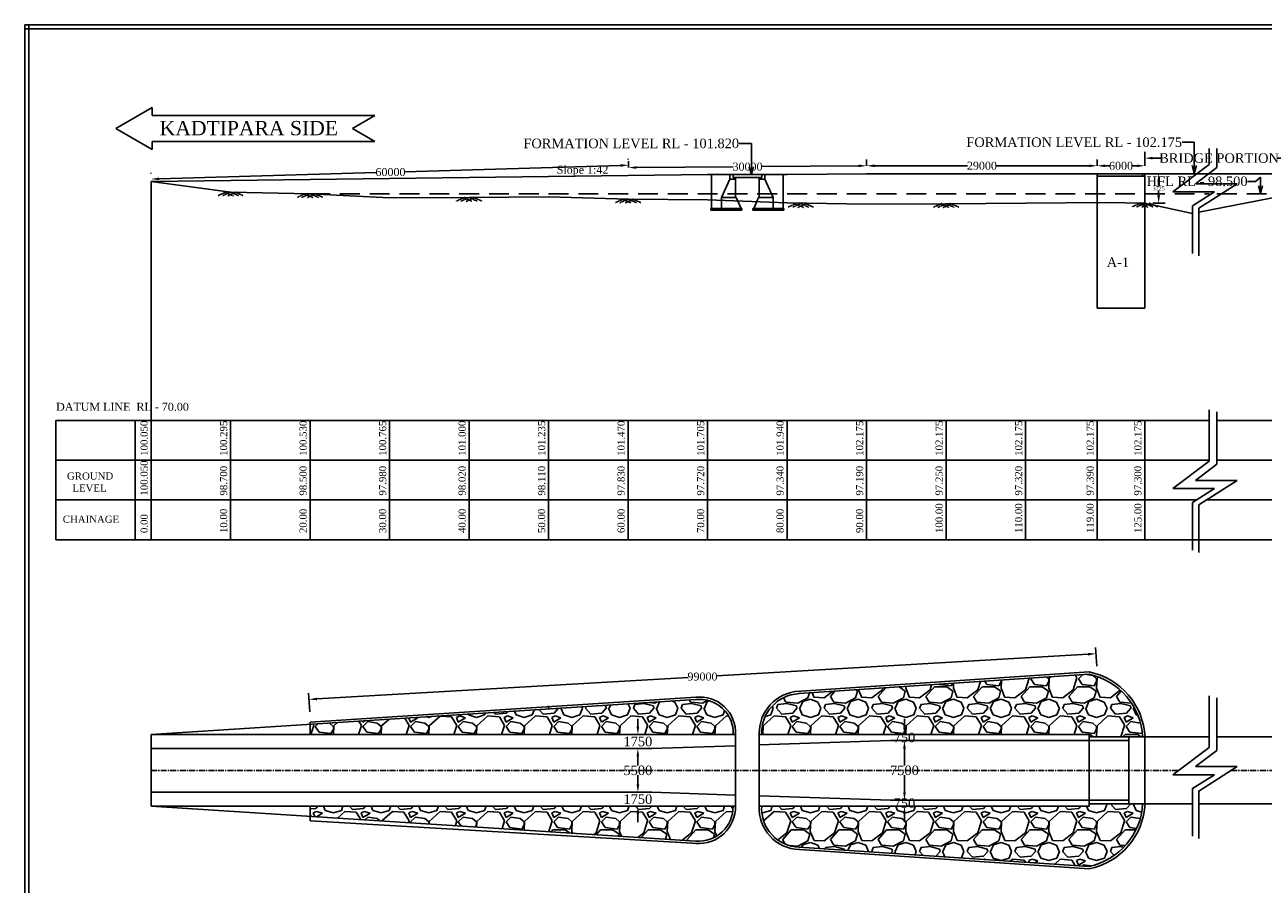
# Model space of a CAD drawing. Header units: millimetres. Extents: x -17200197 to 7831463, y -104267 to 1262738.
# Tile 2 of 4: x 7083225 to 7239008, y 919916 to 1027993. Entities that reach past the tile are written whole.
import ezdxf

# ---------------------------------------------------------------- set-up
doc = ezdxf.new("R2010")
doc.units = ezdxf.units.MM
doc.header["$MEASUREMENT"] = 0
doc.linetypes.add('CENTERX2', pattern=[4, 2.5, -0.5, 0.5, -0.5])
doc.linetypes.add('HIDDEN', pattern=[0.375, 0.25, -0.125])
doc.styles.get("Standard").update_dxf_attribs({"font": 'times.ttf'})
doc.styles.add('style1', font='txt.shx', dxfattribs={"height": 1})
doc.dimstyles.get("Standard").update_dxf_attribs({"dimtxt": 400, "dimasz": 215, "dimexe": 0.18, "dimexo": 0.0625, "dimgap": 0.09, "dimtad": 0, "dimtih": 1, "dimtoh": 1, "dimdec": 0, "dimzin": 4, "dimdsep": 46, "dimtxsty": 'Standard', "dimblk": 'OPEN90', "dimcen": 0, "dimadec": 0, "dimazin": 1, "dimtfac": 1, "dimtdec": 0, "dimtix": 1, "dimtofl": 0, "dimtmove": 0, "dimatfit": 3, "dimldrblk": 'OPEN30', "dimfxl": 0, "dimtolj": 1, "dimtzin": 0, "dimarcsym": 0})
pattern_1 = [(228.0127875, (4320, 6000), (-48000, -54000), [807.216, -79914.5283]), (184.9697407, (3780, 5400), (72000, 6000), [1385.208, -137135.5486]), (132.510447, (2400, 5280), (60000, -66000), [976.728, -96696.1956]), (267.273689, (60, 3780), (6000, 120000), [1261.428, -124881.3482]), (292.833654, (0, 2520), (-30000, 72000), [1236.93, -122456.239]), (357.273689, (480, 1380), (-120000, 6000), [1261.428, -124881.3482]), (37.6942405, (1740, 1320), (-78000, -60000), [1668.174, -165149.0913]), (72.2553284, (3060, 2340), (42000, 132000), [1574.928, -155917.929]), (121.4295656, (3540, 3840), (-48000, 78000), [1265.7, -125304.4387]), (175.236358, (2880, 4920), (66000, -6000), [1444.992, -70804.5755]), (222.3974378, (1440, 5040), (-72000, -66000), [1868.688, -185000.25]), (138.814075, (6000, 3720), (-42000, 36000), [637.806, -63143.069]), (171.4692344, (5520, 4140), (78000, -12000), [1213.422, -120129.0685]), (225, (4320, 4320), (-7e-13, -6000), [848.526, -7636.7554]), (203.19859, (3900, 5040), (30000, 12000), [456.948, -45237.6906]), (291.80141, (3480, 4860), (-6000, 18000), [646.218, -31664.771]), (30.963757, (3720, 4260), (18000, 12000), [1049.574, -33936.1374]), (161.56505, (4620, 4800), (12000, -6000), [758.946, -18214.72]), (16.3895403, (0, 4860), (60000, 18000), [1063.2, -105257.071]), (70.346176, (1020, 5160), (-24000, -66000), [891.966, -88304.4465]), (293.19859, (4620, 6000), (-12000, 30000), [913.89, -44780.7486]), (343.6104597, (4980, 5160), (-60000, 18000), [1063.2, -105257.071]), (339.443955, (0, 1140), (-30000, 12000), [1025.28, -50238.7425]), (294.7751406, (960, 780), (-30000, 66000), [859.068, -85047.8584]), (66.80141, (4680, 0), (12000, 30000), [913.89, -44780.7486]), (17.3540246, (5040, 840), (-78000, -24000), [1005.786, -99572.5417]), (69.443955, (1740, 0), (-12000, -30000), [512.64, -50751.3825]), (101.309932, (4320, 0), (-6000, 24000), [305.94, -30288.177]), (165.963757, (4260, 300), (18000, -6000), [1236.93, -23501.704]), (186.009006, (3060, 600), (60000, 6000), [1146.3, -113483.539]), (303.690068, (3720, 3720), (-6000, 12000), [865.332, -20767.9757]), (353.1572266, (4200, 3000), (102000, -12000), [1510.764, -149565.3757]), (60.945396, (5700, 2820), (-24000, -42000), [617.736, -61156.045]), (90, (6000, 3360), (-6000, 6000), [360, -5640]), (120.256437, (2940, 780), (24000, -42000), [833.544, -82521.12]), (48.0127875, (2520, 1500), (48000, 54000), [1614.432, -79107.3123]), (0, (3600, 2700), (6000, 6000), [1560, -4440]), (325.3048465, (5160, 2700), (60000, -42000), [948.684, -93919.646]), (254.054604, (5940, 2160), (-6000, -24000), [873.612, -42807.0473]), (207.6459754, (5700, 1320), (-114000, -60000), [1422.39, -140816.845]), (175.4260787, (4440, 660), (-78000, 6000), [1504.794, -148974.4404])]

# ---------------------------------------------------------------- blocks, each defined once
blk = doc.blocks.new('*D27')
at = {"color": 0, "linetype": 'Continuous', "lineweight": -2, "ltscale": 10000, "transparency": 16777216}
for p, q in [((7224121, 1010369), (7224121, 1012024)), ((7225121, 1011224), (7226118, 1011224)), ((7241778, 1011224), (7240780, 1011224)), ((7242778, 1010369), (7242778, 1012024))]:
    blk.add_line(p, q, dxfattribs=at)
at = {"color": 0, "linetype": 'Continuous', "ltscale": 10000, "transparency": 16777216}
for points in [[(7225121, 1011391), (7225121, 1011058), (7224121, 1011224)], [(7241778, 1011391), (7241778, 1011058), (7242778, 1011224)]]:
    blk.add_solid(points, dxfattribs=at)
at = {"layer": 'Defpoints', "color": 0, "linetype": 'Continuous', "ltscale": 10000, "transparency": 16777216}
for p in [(7224121, 1011224), (7224121, 1009369), (7242778, 1009369)]:
    blk.add_point(p, dxfattribs=at)
at = {"color": 0, "linetype": 'Continuous', "ltscale": 10000, "transparency": 16777216, "insert": (7233449, 1011224), "char_height": 500, "attachment_point": 5}
blk.add_mtext('\\A1;{\\H2.4x;BRIDGE PORTION}', dxfattribs=at)
blk = doc.blocks.new('*D56')
at = {"color": 0, "linetype": 'Continuous', "lineweight": -2, "ltscale": 10000, "transparency": 16777216}
for p, q in [((7193121, 937983), (7194678, 937983)), ((7193878, 936983), (7193878, 934845)), ((7193878, 931483), (7193878, 933620)), ((7193121, 930483), (7194678, 930483))]:
    blk.add_line(p, q, dxfattribs=at)
at = {"color": 0, "linetype": 'Continuous', "ltscale": 10000, "transparency": 16777216}
for points in [[(7193711, 936983), (7194044, 936983), (7193878, 937983)], [(7193711, 931483), (7194044, 931483), (7193878, 930483)]]:
    blk.add_solid(points, dxfattribs=at)
at = {"layer": 'Defpoints', "color": 0, "linetype": 'Continuous', "ltscale": 10000, "transparency": 16777216}
for p in [(7192121, 937983), (7192121, 930483), (7193878, 930483)]:
    blk.add_point(p, dxfattribs=at)
at = {"color": 0, "linetype": 'Continuous', "ltscale": 10000, "transparency": 16777216, "insert": (7193878, 934233), "char_height": 500, "attachment_point": 5}
blk.add_mtext('\\A1;{\\H2.4x;7500}', dxfattribs=at)
blk = doc.blocks.new('*D57')
at = {"color": 0, "linetype": 'Continuous', "lineweight": -2, "ltscale": 10000, "transparency": 16777216}
for p, q in [((7161121, 936983), (7159547, 936983)), ((7160347, 935983), (7160347, 934843)), ((7160347, 932483), (7160347, 933622)), ((7161121, 931483), (7159547, 931483))]:
    blk.add_line(p, q, dxfattribs=at)
at = {"color": 0, "linetype": 'Continuous', "ltscale": 10000, "transparency": 16777216}
for points in [[(7160181, 935983), (7160514, 935983), (7160347, 936983)], [(7160181, 932483), (7160514, 932483), (7160347, 931483)]]:
    blk.add_solid(points, dxfattribs=at)
at = {"layer": 'Defpoints', "color": 0, "linetype": 'Continuous', "ltscale": 10000, "transparency": 16777216}
for p in [(7162121, 936983), (7160347, 931483), (7162121, 931483)]:
    blk.add_point(p, dxfattribs=at)
at = {"color": 0, "linetype": 'Continuous', "ltscale": 10000, "transparency": 16777216, "insert": (7160347, 934233), "char_height": 500, "attachment_point": 5}
blk.add_mtext('\\A1;{\\H2.4x;5500}', dxfattribs=at)
blk = doc.blocks.new('*D48')
at = {"color": 0, "linetype": 'Continuous', "lineweight": -2, "ltscale": 10000, "transparency": 16777216}
for p, q in [((7160347, 939733), (7160347, 940733)), ((7158176, 938733), (7161147, 938733)), ((7158176, 936983), (7161147, 936983)), ((7160347, 935983), (7160347, 934983))]:
    blk.add_line(p, q, dxfattribs=at)
at = {"color": 0, "linetype": 'Continuous', "ltscale": 10000, "transparency": 16777216}
for points in [[(7160181, 939733), (7160514, 939733), (7160347, 938733)], [(7160181, 935983), (7160514, 935983), (7160347, 936983)]]:
    blk.add_solid(points, dxfattribs=at)
at = {"layer": 'Defpoints', "color": 0, "linetype": 'Continuous', "ltscale": 10000, "transparency": 16777216}
for p in [(7157176, 938733), (7157176, 936983), (7160347, 936983)]:
    blk.add_point(p, dxfattribs=at)
at = {"color": 0, "linetype": 'Continuous', "ltscale": 10000, "transparency": 16777216, "insert": (7160347, 937858), "char_height": 500, "attachment_point": 5}
blk.add_mtext('\\A1;{\\H2.4x;1750}', dxfattribs=at)
blk = doc.blocks.new('*D49')
at = {"color": 0, "linetype": 'Continuous', "lineweight": -2, "ltscale": 10000, "transparency": 16777216}
for p, q in [((7160347, 932483), (7160347, 933483)), ((7158176, 931483), (7161147, 931483)), ((7158176, 929733), (7161147, 929733)), ((7160347, 928733), (7160347, 927733))]:
    blk.add_line(p, q, dxfattribs=at)
at = {"color": 0, "linetype": 'Continuous', "ltscale": 10000, "transparency": 16777216}
for points in [[(7160181, 932483), (7160514, 932483), (7160347, 931483)], [(7160181, 928733), (7160514, 928733), (7160347, 929733)]]:
    blk.add_solid(points, dxfattribs=at)
at = {"layer": 'Defpoints', "color": 0, "linetype": 'Continuous', "ltscale": 10000, "transparency": 16777216}
for p in [(7157176, 931483), (7157176, 929733), (7160347, 929733)]:
    blk.add_point(p, dxfattribs=at)
at = {"color": 0, "linetype": 'Continuous', "ltscale": 10000, "transparency": 16777216, "insert": (7160347, 930608), "char_height": 500, "attachment_point": 5}
blk.add_mtext('\\A1;{\\H2.4x;1750}', dxfattribs=at)
blk = doc.blocks.new('*D51')
at = {"color": 0, "linetype": 'Continuous', "lineweight": -2, "ltscale": 10000, "transparency": 16777216}
for p, q in [((7193878, 939733), (7193878, 940733)), ((7193369, 938733), (7194678, 938733)), ((7193369, 937983), (7194678, 937983)), ((7193878, 936983), (7193878, 935983))]:
    blk.add_line(p, q, dxfattribs=at)
at = {"color": 0, "linetype": 'Continuous', "ltscale": 10000, "transparency": 16777216}
for points in [[(7193711, 939733), (7194044, 939733), (7193878, 938733)], [(7193711, 936983), (7194044, 936983), (7193878, 937983)]]:
    blk.add_solid(points, dxfattribs=at)
at = {"layer": 'Defpoints', "color": 0, "linetype": 'Continuous', "ltscale": 10000, "transparency": 16777216}
for p in [(7192369, 938733), (7192369, 937983), (7193878, 937983)]:
    blk.add_point(p, dxfattribs=at)
at = {"color": 0, "linetype": 'Continuous', "ltscale": 10000, "transparency": 16777216, "insert": (7193878, 938358), "char_height": 500, "attachment_point": 5}
blk.add_mtext('\\A1;{\\H2.4x;750}', dxfattribs=at)
blk = doc.blocks.new('*D52')
at = {"color": 0, "linetype": 'Continuous', "lineweight": -2, "ltscale": 10000, "transparency": 16777216}
for p, q in [((7193878, 931483), (7193878, 932483)), ((7193369, 930483), (7194678, 930483)), ((7193369, 929733), (7194678, 929733)), ((7193878, 928733), (7193878, 927733))]:
    blk.add_line(p, q, dxfattribs=at)
at = {"color": 0, "linetype": 'Continuous', "ltscale": 10000, "transparency": 16777216}
for points in [[(7193711, 931483), (7194044, 931483), (7193878, 930483)], [(7193711, 928733), (7194044, 928733), (7193878, 929733)]]:
    blk.add_solid(points, dxfattribs=at)
at = {"layer": 'Defpoints', "color": 0, "linetype": 'Continuous', "ltscale": 10000, "transparency": 16777216}
for p in [(7192369, 930483), (7192369, 929733), (7193878, 929733)]:
    blk.add_point(p, dxfattribs=at)
at = {"color": 0, "linetype": 'Continuous', "ltscale": 10000, "transparency": 16777216, "insert": (7193878, 930108), "char_height": 500, "attachment_point": 5}
blk.add_mtext('\\A1;{\\H2.4x;750}', dxfattribs=at)
blk = doc.blocks.new('*D58')
at = {"color": 0, "linetype": 'Continuous', "lineweight": -2, "ltscale": 10000, "transparency": 16777216}
for p, q in [((7218121, 1010267), (7218121, 1011060)), ((7224121, 1010267), (7224121, 1011060)), ((7219121, 1010260), (7219702, 1010260)), ((7223121, 1010260), (7222539, 1010260))]:
    blk.add_line(p, q, dxfattribs=at)
at = {"color": 0, "linetype": 'Continuous', "ltscale": 10000, "transparency": 16777216}
for points in [[(7219121, 1010427), (7219121, 1010093), (7218121, 1010260)], [(7223121, 1010427), (7223121, 1010093), (7224121, 1010260)]]:
    blk.add_solid(points, dxfattribs=at)
at = {"layer": 'Defpoints', "color": 0, "linetype": 'Continuous', "ltscale": 10000, "transparency": 16777216}
for p in [(7224121, 1010260), (7218121, 1009267), (7224121, 1009267)]:
    blk.add_point(p, dxfattribs=at)
at = {"color": 0, "linetype": 'Continuous', "ltscale": 10000, "transparency": 16777216, "insert": (7221121, 1010260), "char_height": 500, "attachment_point": 5}
blk.add_mtext('\\A1;{\\H2x;6000}', dxfattribs=at)
blk = doc.blocks.new('*D60')
at = {"color": 0, "linetype": 'Continuous', "lineweight": -2, "ltscale": 10000, "transparency": 16777216}
for p, q in [((7189121, 1010267), (7189121, 1011060)), ((7218121, 1010267), (7218121, 1011060)), ((7190121, 1010260), (7201817, 1010260)), ((7217121, 1010260), (7205424, 1010260))]:
    blk.add_line(p, q, dxfattribs=at)
at = {"color": 0, "linetype": 'Continuous', "ltscale": 10000, "transparency": 16777216}
for points in [[(7190121, 1010427), (7190121, 1010093), (7189121, 1010260)], [(7217121, 1010427), (7217121, 1010093), (7218121, 1010260)]]:
    blk.add_solid(points, dxfattribs=at)
at = {"layer": 'Defpoints', "color": 0, "linetype": 'Continuous', "ltscale": 10000, "transparency": 16777216}
for p in [(7218121, 1010260), (7189121, 1009267), (7218121, 1009267)]:
    blk.add_point(p, dxfattribs=at)
at = {"color": 0, "linetype": 'Continuous', "ltscale": 10000, "transparency": 16777216, "insert": (7203621, 1010260), "char_height": 500, "attachment_point": 5}
blk.add_mtext('\\A1;{\\H2x;29000}', dxfattribs=at)
blk = doc.blocks.new('*D63')
at = {"color": 0, "linetype": 'Continuous', "lineweight": -2, "ltscale": 10000, "transparency": 16777216}
for p, q in [((7216974, 948840), (7170263, 946130)), ((7218063, 947345), (7217926, 949697)), ((7119971, 943213), (7166682, 945923)), ((7119063, 941601), (7118926, 943953))]:
    blk.add_line(p, q, dxfattribs=at)
at = {"color": 0, "linetype": 'Continuous', "ltscale": 10000, "transparency": 16777216}
for points in [[(7216965, 949007), (7216984, 948674), (7217973, 948898)], [(7119961, 943379), (7119980, 943046), (7118973, 943155)]]:
    blk.add_solid(points, dxfattribs=at)
at = {"layer": 'Defpoints', "color": 0, "linetype": 'Continuous', "ltscale": 10000, "transparency": 16777216}
for p in [(7218121, 946347), (7118973, 943155), (7119121, 940603)]:
    blk.add_point(p, dxfattribs=at)
at = {"color": 0, "linetype": 'Continuous', "ltscale": 10000, "transparency": 16777216, "insert": (7168473, 946027), "char_height": 500, "attachment_point": 5}
blk.add_mtext('\\A1;{\\H2x;99000}', dxfattribs=at)
blk = doc.blocks.new('*D66')
at = {"color": 0, "linetype": 'Continuous', "lineweight": -2, "ltscale": 10000, "transparency": 16777216}
for p, q in [((7189113, 1010267), (7189107, 1011060)), ((7159169, 1010038), (7159163, 1010831)), ((7160169, 1010039), (7172351, 1010132)), ((7188113, 1010252), (7175931, 1010159))]:
    blk.add_line(p, q, dxfattribs=at)
at = {"color": 0, "linetype": 'Continuous', "ltscale": 10000, "transparency": 16777216}
for points in [[(7160168, 1010206), (7160170, 1009872), (7159169, 1010031)], [(7188112, 1010419), (7188114, 1010086), (7189113, 1010260)]]:
    blk.add_solid(points, dxfattribs=at)
at = {"layer": 'Defpoints', "color": 0, "linetype": 'Continuous', "ltscale": 10000, "transparency": 16777216}
for p in [(7189113, 1010260), (7159177, 1009038), (7189121, 1009267)]:
    blk.add_point(p, dxfattribs=at)
at = {"color": 0, "linetype": 'Continuous', "ltscale": 10000, "transparency": 16777216, "insert": (7174141, 1010146), "char_height": 500, "attachment_point": 5}
blk.add_mtext('\\A1;{\\H2x;30000}', dxfattribs=at)
blk = doc.blocks.new('*D67')
at = {"color": 0, "linetype": 'Continuous', "lineweight": -2, "ltscale": 10000, "transparency": 16777216}
for p, q in [((7159140, 1011031), (7159137, 1011132)), ((7158161, 1010303), (7131012, 1009517)), ((7099092, 1009292), (7099089, 1009392)), ((7100111, 1008622), (7127436, 1009413))]:
    blk.add_line(p, q, dxfattribs=at)
at = {"color": 0, "linetype": 'Continuous', "ltscale": 10000, "transparency": 16777216}
for points in [[(7158156, 1010470), (7158166, 1010137), (7159160, 1010332)], [(7100107, 1008788), (7100116, 1008455), (7099112, 1008593)]]:
    blk.add_solid(points, dxfattribs=at)
at = {"layer": 'Defpoints', "color": 0, "linetype": 'Continuous', "ltscale": 10000, "transparency": 16777216}
for p in [(7159169, 1010031), (7099112, 1008593), (7099121, 1008292)]:
    blk.add_point(p, dxfattribs=at)
at = {"color": 0, "linetype": 'Continuous', "ltscale": 10000, "transparency": 16777216, "insert": (7129224, 1009465), "char_height": 500, "attachment_point": 5}
blk.add_mtext('\\A1;{\\H2x;60000}', dxfattribs=at)
blk = doc.blocks.new('*D68')
at = {"color": 0, "linetype": 'Continuous', "lineweight": -2, "ltscale": 10000, "transparency": 16777216}
for p, q in [((7225121, 1009267), (7226652, 1009267)), ((7225852, 1008267), (7225852, 1007660)), ((7225852, 1006542), (7225852, 1007149)), ((7225121, 1005542), (7226652, 1005542))]:
    blk.add_line(p, q, dxfattribs=at)
at = {"color": 0, "linetype": 'Continuous', "ltscale": 10000, "transparency": 16777216}
for points in [[(7225686, 1008267), (7226019, 1008267), (7225852, 1009267)], [(7225686, 1006542), (7226019, 1006542), (7225852, 1005542)]]:
    blk.add_solid(points, dxfattribs=at)
at = {"layer": 'Defpoints', "color": 0, "linetype": 'Continuous', "ltscale": 10000, "transparency": 16777216}
for p in [(7224121, 1009267), (7224121, 1005542), (7225852, 1005542)]:
    blk.add_point(p, dxfattribs=at)
at = {"color": 0, "linetype": 'Continuous', "ltscale": 10000, "transparency": 16777216, "insert": (7225852, 1007404), "char_height": 500, "attachment_point": 5}
blk.add_mtext('\\A1;3725', dxfattribs=at)

msp = doc.modelspace()

# ---------------------------------------------------------------- hatches: boundary and pattern name
at = {"linetype": 'Continuous', "ltscale": 10000}
h = msp.add_hatch(dxfattribs=at)
h.set_pattern_fill('GRAVEL', scale=6000)
h.set_pattern_definition(pattern_1)
h.paths.add_polyline_path([(7217095.1, 946311.5), (7180634.4, 943882.7, 0.41310154), (7175920.8, 938732.6), (7217120.6, 938732.6), (7217120.6, 938432.6), (7223839.9, 938432.6, 0.34127988)])
h.paths.add_polyline_path([(7192422.4, 937261.4), (7195330.2, 937261.4), (7195330.2, 939473.6), (7192422.4, 939473.6)], flags=9)
h = msp.add_hatch(dxfattribs=at)
h.set_pattern_fill('GRAVEL', scale=6000)
h.set_pattern_definition(pattern_1)
h.paths.add_polyline_path([(7172320, 938732.6, 0.46803465), (7167656.5, 943125.6), (7119120.6, 940014.6), (7119120.6, 939714.6), (7119120.6, 938732.6)])
h = msp.add_hatch(dxfattribs=at)
h.set_pattern_fill('GRAVEL', scale=6000)
h.set_pattern_definition(pattern_1)
h.paths.add_polyline_path([(7223839.9, 930032.6), (7217120.6, 930032.6), (7217120.6, 929732.6), (7175921.1, 929732.6, 0.42425067), (7180628.9, 924582.7), (7217095.1, 922153.6, 0.34127988)])
h.paths.add_polyline_path([(7192422.4, 929011.4), (7195330.2, 929011.4), (7195330.2, 931223.6), (7192422.4, 931223.6)], flags=9)
h = msp.add_hatch(dxfattribs=at)
h.set_pattern_fill('GRAVEL', scale=6000)
h.set_pattern_definition(pattern_1)
h.paths.add_polyline_path([(7172320.5, 929732.6), (7119120.6, 929732.6), (7119120.6, 928450.7), (7167646.2, 925340.6, 0.44649798)])

# ---------------------------------------------------------------- linework, layer by layer
for p, q in [((7083224.9, 1027992.6), (7083224.9, 834305.6)), ((7083224.9, 1027992.6), (7401452.3, 1027992.6)), ((7083224.9, 1027492.6), (7401452.3, 1027492.6)), ((7083724.9, 1027992.6), (7083724.9, 834305.6)), ((7099120.6, 978242), (7099120.6, 1008292)), ((7189120.6, 1009267), (7277777.6, 1009267)), ((7218120.6, 1008967), (7224120.6, 1008967)), ((7177360.6, 1004890.1), (7177460.6, 1004890.1)), ((7218120.6, 978242), (7218120.6, 963214)), ((7119120.6, 940314.6), (7167620.6, 943423.5)), ((7149120.6, 942343.6), (7149120.6, 942071.6)), ((7119120.6, 940014.6), (7119120.6, 940314.6)), ((7119120.6, 940014.6), (7119120.6, 940314.6)), ((7119120.6, 940014.6), (7119120.6, 940314.6)), ((7119120.6, 940014.6), (7119120.6, 938732.6)), ((7119120.6, 940014.6), (7119120.6, 939714.6)), ((7099120.6, 938732.6), (7099120.6, 929732.6)), ((7172620.6, 939234.9), (7172620.6, 929531.4)), ((7175620.6, 939151.2), (7175620.6, 929132.4)), ((7119120.6, 929732.6), (7119120.6, 928450.7)), ((7119120.6, 928450.7), (7119120.6, 928750.7)), ((7119120.6, 928450.7), (7119120.6, 927872.9))]:
    msp.add_line(p, q, dxfattribs=at)
at = {"color": 0, "linetype": 'Continuous', "ltscale": 10000}
for p, q in [((7099267.2, 1017587.5), (7094688.7, 1014944.1)), ((7099267.2, 1017587.5), (7099267.2, 1016564.1)), ((7099267.2, 1016564.1), (7127252.6, 1016564.1)), ((7127252.6, 1016564.1), (7124446.7, 1014944.1)), ((7094688.7, 1014944.1), (7099267.2, 1012300.7)), ((7124446.7, 1014944.1), (7127252.6, 1013324.1)), ((7099267.2, 1013324.1), (7127252.6, 1013324.1)), ((7099267.2, 1013324.1), (7099267.2, 1012300.7)), ((7169620.6, 1004890.1), (7169620.6, 1009161.8)), ((7171920.6, 1008584.6), (7170880.6, 1006286.9)), ((7171920.6, 1008584.6), (7171920.6, 1009158.8)), ((7171920.6, 1009158.8), (7176320.6, 1009158.8)), ((7172320.6, 1008784.6), (7172320.6, 1009158.8)), ((7172620.6, 1006290.1), (7172620.6, 1008784.6)), ((7175620.6, 1006290.1), (7175620.6, 1008784.6)), ((7175920.6, 1008784.6), (7175920.6, 1009158.8)), ((7176320.6, 1008584.6), (7176320.6, 1009158.8)), ((7176320.6, 1008584.6), (7177360.6, 1006290.1)), ((7178620.6, 1004890.1), (7178620.6, 1009158.8)), ((7218120.6, 992351.8), (7218120.6, 1009267)), ((7223820.6, 1008967), (7223820.6, 1009267)), ((7224120.6, 992351.8), (7224120.6, 1009267)), ((7169520.6, 1004690.1), (7169520.6, 1004890.1)), ((7170780.6, 1004890.1), (7169520.6, 1004890.1)), ((7170780.6, 1004690.1), (7170780.6, 1004890.1)), ((7173420.6, 1004890.1), (7170780.6, 1004890.1)), ((7170880.6, 1004890.1), (7170880.6, 1006290.1)), ((7172720.6, 1006290.1), (7170880.6, 1006290.1)), ((7172720.6, 1006290.1), (7173320.6, 1004890.1)), ((7173420.6, 1004690.1), (7173420.6, 1004890.1)), ((7174820.6, 1004690.1), (7174820.6, 1004890.1)), ((7178720.6, 1004890.1), (7174820.6, 1004890.1)), ((7175520.6, 1006290.1), (7174920.6, 1004890.1)), ((7177360.6, 1006290.1), (7175520.6, 1006290.1)), ((7177360.6, 1004890.1), (7177360.6, 1006290.1)), ((7177460.6, 1004690.1), (7177460.6, 1004890.1)), ((7178720.6, 1004690.1), (7178720.6, 1004890.1)), ((7170780.6, 1004690.1), (7169520.6, 1004690.1)), ((7173420.6, 1004690.1), (7170780.6, 1004690.1)), ((7178720.6, 1004690.1), (7174820.6, 1004690.1)), ((7218120.6, 992351.8), (7224120.6, 992351.8)), ((7180218.7, 944148.3), (7217120.6, 946612.6)), ((7180634.4, 943882.7), (7217095.1, 946311.5)), ((7099120.6, 938732.6), (7167656.5, 943125.6)), ((7099120.6, 938732.6), (7172620.6, 938732.6)), ((7175620.6, 938732.6), (7217120.6, 938732.6)), ((7175620.6, 937432.6), (7192120.6, 937982.6)), ((7192120.6, 937982.6), (7222120.6, 937982.6)), ((7217120.6, 938732.6), (7217120.6, 929732.6)), ((7217120.6, 938432.6), (7232200, 938432.6)), ((7222120.6, 938432.6), (7222120.6, 930032.6)), ((7224120.6, 938432.6), (7224120.6, 930032.6)), ((7233176.3, 938432.6), (7249777.6, 938432.6)), ((7162120.6, 936982.6), (7099120.6, 936982.6)), ((7162120.6, 936982.6), (7172620.6, 937332.6)), ((7162120.6, 931482.6), (7099120.6, 931482.6)), ((7162120.6, 931482.6), (7172620.6, 931132.6)), ((7175620.6, 931032.6), (7192120.6, 930482.6)), ((7192120.6, 930482.6), (7222120.6, 930482.6)), ((7217120.6, 930032.6), (7230123.6, 930032.6)), ((7230889.1, 930032.6), (7249777.6, 930032.6)), ((7099120.6, 929732.6), (7172620.6, 929732.6)), ((7099120.6, 929732.6), (7167646.2, 925340.6)), ((7175620.6, 929732.6), (7217120.6, 929732.6)), ((7119120.6, 927872.9), (7167871.6, 925027)), ((7180083.4, 924325.9), (7217120.6, 921852.6)), ((7180628.9, 924582.7), (7217095.1, 922153.6))]:
    msp.add_line(p, q, dxfattribs=at)
at = {"color": 0, "linetype": 'Continuous'}
for p, q in [((7232200, 1012450.9), (7232200, 1010418.6)), ((7233176.3, 1012450.9), (7233176.3, 1010028.4)), ((7232200, 1010418.6), (7227623.5, 1006978.7)), ((7233176.3, 1010028.4), (7230482.9, 1008004)), ((7230482.9, 1008004), (7235721.3, 1008004)), ((7235721.3, 1008004), (7230889.1, 1004926.1)), ((7227623.5, 1006978.7), (7232861.9, 1006978.7)), ((7232861.9, 1006978.7), (7230123.6, 1005234.6)), ((7230123.6, 1005234.6), (7230123.6, 999248.9)), ((7230889.1, 1004941.9), (7230889.1, 998956.2)), ((7232200, 979581.4), (7232200, 973109.5)), ((7233176.3, 979322.1), (7233176.3, 972719.4)), ((7232200, 973109.5), (7227623.5, 969669.7)), ((7233176.3, 972719.4), (7230482.9, 970694.9)), ((7230482.9, 970694.9), (7235721.3, 970694.9)), ((7235721.3, 970694.9), (7230889.1, 967617)), ((7227623.5, 969669.7), (7232861.9, 969669.7)), ((7232861.9, 969669.7), (7230123.6, 967925.5)), ((7230123.6, 967925.5), (7230123.6, 961939.9)), ((7230889.1, 967632.8), (7230889.1, 961647.2)), ((7232200, 943594.2), (7232200, 937122.3)), ((7233176.3, 943334.9), (7233176.3, 936732.1)), ((7232200, 937122.3), (7227623.5, 933682.4)), ((7233176.3, 936732.1), (7230482.9, 934707.7)), ((7230482.9, 934707.7), (7235721.3, 934707.7)), ((7235721.3, 934707.7), (7230889.1, 931629.8)), ((7227623.5, 933682.4), (7232861.9, 933682.4)), ((7232861.9, 933682.4), (7230123.6, 931938.3)), ((7230123.6, 931938.3), (7230123.6, 925952.6)), ((7230889.1, 931645.6), (7230889.1, 925659.9))]:
    msp.add_line(p, q, dxfattribs=at)
at = {"color": 0}
for p, q in [((7171920.6, 1008584.6), (7172620.6, 1008584.6)), ((7172320.6, 1008784.6), (7175920.6, 1008784.6)), ((7175620.6, 1008584.6), (7176320.6, 1008584.6)), ((7087120.6, 978242), (7232200, 978242)), ((7087120.6, 963214), (7087120.6, 978242)), ((7097120.6, 963214), (7097120.6, 978242)), ((7099120.6, 963214), (7099120.6, 978242)), ((7109120.6, 963214), (7109120.6, 978242)), ((7119120.6, 963214), (7119120.6, 978242)), ((7129120.6, 963214), (7129120.6, 978242)), ((7139120.6, 963214), (7139120.6, 978242)), ((7149120.6, 963214), (7149120.6, 978242)), ((7159120.6, 963214), (7159120.6, 978242)), ((7169120.6, 963214), (7169120.6, 978242)), ((7179120.6, 963214), (7179120.6, 978242)), ((7189120.6, 963214), (7189120.6, 978242)), ((7199120.6, 963214), (7199120.6, 978242)), ((7209120.6, 963214), (7209120.6, 978242)), ((7224120.6, 963214), (7224120.6, 978242)), ((7233176.3, 978242), (7397777.6, 978242)), ((7087120.6, 973242), (7200885.3, 973242)), ((7087120.6, 973242), (7232200, 973242)), ((7233176.3, 973242), (7347777.6, 973242)), ((7233176.3, 973242), (7397777.6, 973242)), ((7087120.6, 968242), (7230620.4, 968242)), ((7231870.3, 968242), (7397777.6, 968242)), ((7087120.6, 963214), (7397777.6, 963214))]:
    msp.add_line(p, q, dxfattribs=at)
at = {"color": 0, "linetype": 'HIDDEN'}
for p, q in [((7108564.4, 1006960.9), (7107538, 1006507.7)), ((7109120.6, 1006942), (7108094.2, 1006488.8)), ((7108452.3, 1006919.2), (7109478.6, 1006466.1)), ((7109788.8, 1006919.2), (7108762.5, 1006466.1)), ((7109120.6, 1006942), (7110146.9, 1006488.8)), ((7109676.7, 1006960.9), (7110703.1, 1006507.7)), ((7118564.4, 1006760.9), (7117538, 1006307.7)), ((7119120.6, 1006742), (7118094.2, 1006288.8)), ((7118452.3, 1006719.2), (7119478.6, 1006266.1)), ((7119788.8, 1006719.2), (7118762.5, 1006266.1)), ((7119120.6, 1006742), (7120146.9, 1006288.8)), ((7119676.7, 1006760.9), (7120703.1, 1006307.7)), ((7138564.4, 1006280.9), (7137538, 1005827.7)), ((7139120.6, 1006262), (7138094.2, 1005808.8)), ((7138452.3, 1006239.2), (7139478.6, 1005786.1)), ((7139788.8, 1006239.2), (7138762.5, 1005786.1)), ((7139120.6, 1006262), (7140146.9, 1005808.8)), ((7139676.7, 1006280.9), (7140703.1, 1005827.7)), ((7158564.4, 1006090.9), (7157538, 1005637.7)), ((7159120.6, 1006072), (7158094.2, 1005618.8)), ((7158452.3, 1006049.2), (7159478.6, 1005596.1)), ((7159788.8, 1006049.2), (7158762.5, 1005596.1)), ((7159120.6, 1006072), (7160146.9, 1005618.8)), ((7159676.7, 1006090.9), (7160703.1, 1005637.7)), ((7180266.7, 1005519.9), (7179240.3, 1005066.8)), ((7180822.9, 1005501), (7179796.5, 1005047.9)), ((7180154.6, 1005478.3), (7181181, 1005025.1)), ((7181491.1, 1005478.3), (7180464.8, 1005025.1)), ((7180822.9, 1005501), (7181849.2, 1005047.9)), ((7181379.1, 1005519.9), (7182405.4, 1005066.8)), ((7198564.4, 1005510.9), (7197538, 1005057.7)), ((7199120.6, 1005492), (7198094.2, 1005038.8)), ((7198452.3, 1005469.2), (7199478.6, 1005016.1)), ((7199788.8, 1005469.2), (7198762.5, 1005016.1)), ((7199120.6, 1005492), (7200146.9, 1005038.8)), ((7199676.7, 1005510.9), (7200703.1, 1005057.7)), ((7223564.4, 1005560.9), (7222538, 1005107.7)), ((7224120.6, 1005542), (7223094.2, 1005088.8)), ((7223452.3, 1005519.2), (7224478.6, 1005066.1)), ((7224788.8, 1005519.2), (7223762.5, 1005066.1)), ((7224120.6, 1005542), (7225146.9, 1005088.8)), ((7224676.7, 1005560.9), (7225703.1, 1005107.7))]:
    msp.add_line(p, q, dxfattribs=at)
at = {"linetype": 'HIDDEN', "ltscale": 10000}
for p, q in [((7119120.6, 1006742), (7232200, 1006742)), ((7233176.3, 1006742), (7242777.6, 1006742))]:
    msp.add_line(p, q, dxfattribs=at)
at = {"color": 0, "linetype": 'CENTERX2', "ltscale": 300}
for p, q in [((7099120.6, 934232.6), (7228355.4, 934232.6)), ((7234975.4, 934232.6), (7397777.6, 934232.6))]:
    msp.add_line(p, q, dxfattribs=at)
at = {"linetype": 'Continuous', "ltscale": 10000}
for points in [[(7189120.6, 1009267), (7179120.6, 1009158.6), (7169120.6, 1009162), (7099120.6, 1008292)], [(7099120.6, 1008292), (7109120.6, 1006942), (7119120.6, 1006742), (7129120.6, 1006222), (7139120.6, 1006262), (7149120.6, 1006352), (7159120.6, 1006072), (7169120.6, 1005962), (7179120.6, 1005582), (7189120.6, 1005432), (7199120.6, 1005492), (7209120.6, 1005562), (7219120.6, 1005632), (7224120.6, 1005542), (7230123.6, 1004264)], [(7337777.6, 1007492), (7337777.6, 1007492), (7327777.6, 1007517), (7317777.6, 1007237), (7307777.6, 1006917), (7297777.6, 1006857), (7287777.6, 1007237), (7277777.6, 1007257), (7267777.6, 1007437), (7257777.6, 1007457), (7247777.6, 1007447), (7242777.6, 1006742), (7230889.1, 1004413.9)]]:
    msp.add_lwpolyline(points, dxfattribs=at)
at = {"color": 0, "linetype": 'Continuous', "ltscale": 10000}
for centre, radius, start, end in [((7215368.1, 938006.7), 8482.5, 2.877945, 78.252907), ((7215368.1, 938006.7), 8782.5, 2.77956, 78.489932), ((7215368.1, 930458.5), 8482.5, 281.747093, 357.122055), ((7215368.1, 930458.5), 8782.5, 281.510068, 357.22044)]:
    msp.add_arc(centre, radius, start, end, dxfattribs=at)
at = {"linetype": 'Continuous', "ltscale": 10000}
for centre, radius, start, end in [((7180862.4, 938941.9), 5246.1, 92.642763, 182.286385), ((7168155.7, 938983.7), 4471.9, 356.780314, 96.873406), ((7168155.7, 938983.7), 4171.9, 356.780314, 96.873406), ((7180862.4, 938941.9), 4946.1, 92.642763, 182.286385), ((7168014.5, 929632), 4607.2, 265.09538, 1.2509), ((7168014.5, 929632), 4307.2, 265.09538, 1.2509), ((7180763.5, 929432.5), 5151.7, 176.660566, 268.410286), ((7180763.5, 929432.5), 4851.7, 176.660566, 268.410286)]:
    msp.add_arc(centre, radius, start, end, dxfattribs=at)

# ---------------------------------------------------------------- texts
at = {"color": 0, "insert": (7122625.2, 1015897.8), "char_height": 1800, "attachment_point": 3, "style": 'style1'}
msp.add_mtext('{\\fTimes New Roman|b0|i0|c0|p18;KADTIPARA SIDE}', dxfattribs=at)
at = {"color": 0, "linetype": 'Continuous', "ltscale": 10000, "char_height": 1199.992, "attachment_point": 6}
for s, insert in [('FORMATION LEVEL RL - 101.820', (7173078.3, 1013062.1)), ('FORMATION LEVEL RL - 102.175', (7228794.8, 1013213.6)), ('HFL RL - 98.500', (7237039.3, 1008300.8))]:
    msp.add_mtext(s, dxfattribs=dict(at, insert=insert))
at = {"color": 0, "attachment_point": 1}
for s, insert, char_height in [('Slope 1:42', (7150132.7, 1010268.4), 1000), ('A-1', (7219323.3, 998726.8), 1200), ('DATUM LINE  RL - 70.00', (7087163.1, 980453.1, -25000), 1000), ('{\\fTimes New Roman|b0|i0|c0|p18;GROUND\\P  LEVEL}', (7088536.5, 971696), 900), ('{\\fTimes New Roman|b0|i0|c0|p18;CHAINAGE}', (7088002.7, 966265.1), 900)]:
    msp.add_mtext(s, dxfattribs=dict(at, insert=insert, char_height=char_height))
at = {"color": 0, "char_height": 900, "attachment_point": 1, "rotation": 90}
for s, insert in [('100.050', (7097787.3, 973787.3)), ('100.295', (7107787.3, 973787.3)), ('100.530', (7117787.3, 973787.3)), ('100.765', (7127787.3, 973787.3)), ('101.000', (7137787.3, 973787.3)), ('101.235', (7147787.3, 973787.3)), ('101.470', (7157787.3, 973787.3)), ('101.705', (7167787.3, 973787.3)), ('101.940', (7177787.3, 973787.3)), ('102.175', (7187787.3, 973787.3)), ('102.175', (7197787.3, 973787.3)), ('102.175', (7207787.3, 973787.3)), ('102.175', (7216787.3, 973787.3)), ('102.175', (7222787.3, 973787.3)), ('100.050', (7097787.3, 968787.3)), ('98.700', (7107787.3, 968787.3)), ('98.500', (7117787.3, 968787.3)), ('97.980', (7127787.3, 968787.3)), ('98.020', (7137787.3, 968787.3)), ('98.110', (7147787.3, 968787.3)), ('97.830', (7157787.3, 968787.3)), ('97.720', (7167787.3, 968787.3)), ('97.340', (7177787.3, 968787.3)), ('97.190', (7187787.3, 968787.3)), ('97.250', (7197787.3, 968787.3)), ('97.320', (7207787.3, 968787.3)), ('97.390', (7216787.3, 968787.3)), ('97.300', (7222787.3, 968787.3)), ('100.00', (7197787.3, 964076.7)), ('110.00', (7207787.3, 964076.7)), ('119.00', (7216787.3, 964076.7)), ('125.00', (7222787.3, 964076.7)), ('0.00', (7097787.3, 964076.7)), ('10.00', (7107787.3, 964076.7)), ('20.00', (7117787.3, 964076.7)), ('30.00', (7127787.3, 964076.7)), ('40.00', (7137787.3, 964076.7)), ('50.00', (7147787.3, 964076.7)), ('60.00', (7157787.3, 964076.7)), ('70.00', (7167787.3, 964076.7)), ('80.00', (7177787.3, 964076.7)), ('90.00', (7187787.3, 964076.7))]:
    msp.add_mtext(s, dxfattribs=dict(at, insert=insert))

# ---------------------------------------------------------------- dimensions: what is measured, and where the dimension line sits
at = {"color": 0, "linetype": 'Continuous', "ltscale": 10000}
dim = msp.add_linear_dim(base=(7224120.6, 1011224.5), p1=(7242777.6, 1009368.7), p2=(7224120.6, 1009368.7), text='{\\H2.4x;BRIDGE PORTION}', dimstyle='Standard', override={"dimtxt": 500, "dimasz": 1000, "dimexe": 800, "dimexo": 1000, "dimfxl": 300}, dxfattribs=at)
dim.commit()
dim.dimension.update_dxf_attribs({"geometry": '*D27', "text_midpoint": (7233449.1, 1011224.5)})
at = {"linetype": 'Continuous', "ltscale": 10000}
dim = msp.add_linear_dim(base=(7099111.8, 1008592.6), p1=(7159169.1, 1010031.5), p2=(7099120.6, 1008292), angle=181.659276, text='{\\H2x;60000}', dimstyle='Standard', override={"dimtxt": 500, "dimasz": 1000, "dimexe": 800, "dimexo": 1000, "dimfxl": 300}, dxfattribs=at)
dim.commit()
dim.dimension.update_dxf_attribs({"geometry": '*D67', "text_midpoint": (7129224.2, 1009464.9), "dimtype": 161})
for p1, p2, distance, text, picture, middle in [((7159176.7, 1009038.4), (7189120.6, 1009267), 993.1, '{\\H2x;30000}', '*D66', (7174141, 1010145.7)), ((7218120.6, 946346.7), (7119120.6, 940603), -2555.9, '{\\H2x;99000}', '*D63', (7168472.5, 946026.5))]:
    dim = msp.add_aligned_dim(p1=p1, p2=p2, distance=distance, text=text, dimstyle='Standard', override={"dimtxt": 500, "dimasz": 1000, "dimexe": 800, "dimexo": 1000, "dimfxl": 300}, dxfattribs=at)
    dim.commit()
    dim.dimension.update_dxf_attribs({"geometry": picture, "text_midpoint": middle})
for base, p1, p2, picture, middle in [((7218120.6, 1010260.1), (7189120.6, 1009267), (7218120.6, 1009267), '*D60', (7203620.6, 1010260.1)), ((7224120.6, 1010260.1), (7218120.6, 1009267), (7224120.6, 1009267), '*D58', (7221120.6, 1010260.1))]:
    dim = msp.add_linear_dim(base=base, p1=p1, p2=p2, text='{\\H2x;<>}', dimstyle='Standard', override={"dimtxt": 500, "dimasz": 1000, "dimexe": 800, "dimexo": 1000, "dimfxl": 300}, dxfattribs=at)
    dim.commit()
    dim.dimension.update_dxf_attribs({"geometry": picture, "text_midpoint": middle})
dim = msp.add_linear_dim(base=(7225852.4, 1005542), p1=(7224120.6, 1009267), p2=(7224120.6, 1005542), angle=90, dimstyle='Standard', override={"dimtxt": 500, "dimasz": 1000, "dimexe": 800, "dimexo": 1000, "dimfxl": 300}, dxfattribs=at)
dim.commit()
dim.dimension.update_dxf_attribs({"geometry": '*D68', "text_midpoint": (7225852.4, 1007404.5)})
at = {"color": 0, "linetype": 'Continuous', "ltscale": 10000}
for base, p1, p2, picture, middle in [((7160347.4, 936982.6), (7157176.4, 938732.6), (7157176.4, 936982.6), '*D48', (7160347.4, 937857.6)), ((7193877.6, 937982.6), (7192369, 938732.6), (7192369, 937982.6), '*D51', (7193877.6, 938357.6)), ((7193877.6, 930482.6), (7192120.6, 937982.6), (7192120.6, 930482.6), '*D56', (7193877.6, 934232.6)), ((7160347.4, 931482.6), (7162120.6, 936982.6), (7162120.6, 931482.6), '*D57', (7160347.4, 934232.6)), ((7160347.4, 929732.6), (7157176.4, 931482.6), (7157176.4, 929732.6), '*D49', (7160347.4, 930607.6)), ((7193877.6, 929732.6), (7192369, 930482.6), (7192369, 929732.6), '*D52', (7193877.6, 930107.6))]:
    dim = msp.add_linear_dim(base=base, p1=p1, p2=p2, angle=90, text='{\\H2.4x;<>}', dimstyle='Standard', override={"dimtxt": 500, "dimasz": 1000, "dimexe": 800, "dimexo": 1000, "dimfxl": 300}, dxfattribs=at)
    dim.commit()
    dim.dimension.update_dxf_attribs({"geometry": picture, "text_midpoint": middle})

# ---------------------------------------------------------------- leaders
at = {"color": 0, "linetype": 'Continuous', "ltscale": 10000, "annotation_type": 0, "has_hookline": 1, "hookline_direction": 1}
for points, text_width in [([(7174620.6, 1009136.4), (7174620.6, 1013062.1), (7173078.4, 1013062.1)], 26435.3), ([(7230337, 1009288), (7230337, 1013213.6), (7228794.9, 1013213.6)], 26381.7), ([(7238662, 1006736.7), (7238662, 1008847.6), (7238039.4, 1008300.8), (7237039.4, 1008300.8)], 12309.7)]:
    msp.add_leader(points, dimstyle='Standard', override={"dimtxt": 500, "dimasz": 1000, "dimexe": 800, "dimexo": 1000, "dimfxl": 300}, dxfattribs=dict(at, text_width=text_width))

doc.saveas('drawing.dxf')
